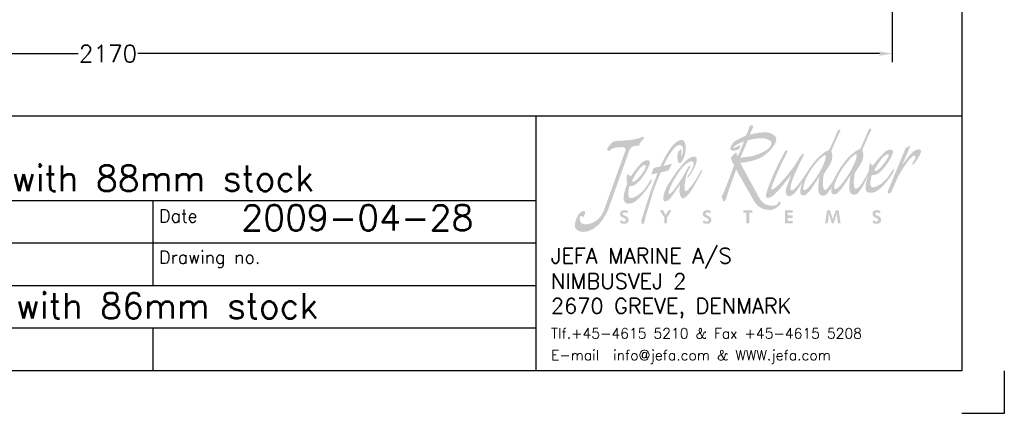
# Model space of a CAD drawing. Extents: x -2890 to 290, y -788 to 1362.
# Tile 3 of 5: x -867 to 290, y -788 to -325. Entities that reach past the tile are written whole.
import ezdxf

# ---------------------------------------------------------------- set-up
doc = ezdxf.new("R2010")
doc.units = 0
doc.header["$LTSCALE"] = 1.5
doc.header["$PDMODE"] = 2
doc.header["$PDSIZE"] = 5
doc.layers.get('0').update_dxf_attribs({"linetype": 'CONTINUOUS'})
doc.layers.get('DEFPOINTS').update_dxf_attribs({"linetype": 'CONTINUOUS'})
doc.layers.add('DIMS', color=7, linetype='CONTINUOUS', lineweight=15)
doc.layers.add('RAMME', color=7, linetype='CONTINUOUS')
doc.styles.add('ROMANS', font='romans')
doc.dimstyles.new('Text 20', dxfattribs={"dimtxt": 20, "dimasz": 15, "dimexe": 10, "dimexo": 0, "dimgap": 0, "dimtad": 0, "dimdsep": 46, "dimtxsty": 'ROMANS', "dimcen": 10, "dimazin": 2, "dimtfac": 0.65, "dimtofl": 0, "dimtmove": 0, "dimatfit": 0, "dimfxl": 1, "dimtolj": 1, "dimarcsym": 0})

# ---------------------------------------------------------------- blocks, each defined once
blk = doc.blocks.new('jefa rudder logo')
at = {"linetype": 'Continuous', "lineweight": 0}
h = blk.add_hatch(color=182, dxfattribs=at)
edge = h.paths.add_edge_path(flags=16)
edge.add_spline(control_points=[(28.946, 61.153), (29.136, 61.166), (28.946, 60.378), (28.384, 59.431), (28.384, 59.431), (27.823, 58.483), (27.165, 57.709), (26.919, 57.709), (26.919, 57.709), (26.675, 57.709), (26.858, 58.522), (27.417, 59.469), (27.417, 59.469), (27.978, 60.416), (28.791, 61.14), (28.946, 61.153)], knot_values=[0, 0, 0, 0, 0.25, 0.25, 0.25, 0.25, 0.5, 0.5, 0.5, 0.5, 0.75, 0.75, 0.75, 0.75, 1, 1, 1, 1], degree=3, periodic=0)
edge = h.paths.add_edge_path(flags=16)
edge.add_spline(control_points=[(29.952, 57.81), (30.196, 57.81), (30.853, 58.583), (31.415, 59.53), (31.415, 59.53), (31.976, 60.48), (32.167, 61.265), (31.976, 61.252), (31.976, 61.252), (31.821, 61.242), (31.034, 60.498), (30.472, 59.55), (30.472, 59.55), (30.323, 59.296), (29.533, 57.81), (29.952, 57.81)], knot_values=[0, 0, 0, 0, 0.25, 0.25, 0.25, 0.25, 0.5, 0.5, 0.5, 0.5, 0.75, 0.75, 0.75, 0.75, 1, 1, 1, 1], degree=3, periodic=0)
edge = h.paths.add_edge_path()
edge.add_spline(control_points=[(30.173, 59.439), (30.188, 59.472), (30.213, 59.515), (30.241, 59.563), (30.241, 59.563), (30.254, 59.588), (30.262, 59.604), (30.262, 59.604), (30.262, 59.604), (30.262, 59.604), (30.264, 59.604), (30.264, 59.604), (30.264, 59.604), (30.467, 59.947), (30.881, 60.561), (31.186, 60.876), (31.186, 60.876), (31.549, 61.255), (32.212, 61.78), (32.296, 61.689), (32.296, 61.689), (32.38, 61.595), (33.18, 63.561), (33.18, 63.561), (33.18, 63.561), (33.18, 63.561), (33.264, 63.812), (33.404, 63.746), (33.404, 63.746), (33.543, 63.68), (33.49, 63.569), (33.386, 63.429), (33.386, 63.429), (33.284, 63.292), (32.578, 61.638), (32.593, 61.623), (32.593, 61.623), (32.609, 61.608), (32.893, 60.96), (32.418, 60.244), (32.418, 60.244), (31.943, 59.527), (31.859, 59.378), (31.859, 59.378), (31.859, 59.378), (31.859, 59.378), (31.722, 58.514), (31.77, 58.227), (31.77, 58.227), (31.816, 57.955), (31.913, 57.78), (32.055, 57.849), (32.055, 57.849), (32.484, 58.059), (33.035, 59.223), (33.266, 59.654), (33.266, 59.654), (33.244, 59.898), (33.279, 60.124), (33.325, 60.389), (33.325, 60.389), (33.409, 60.272), (33.48, 60.185), (33.647, 60.14), (33.647, 60.14), (33.983, 60.607), (34.623, 61.364), (34.968, 61.58), (34.968, 61.58), (35.311, 61.793), (35.664, 61.704), (35.603, 61.41), (35.603, 61.41), (35.491, 60.848), (34.303, 58.946), (33.533, 59.19), (33.533, 59.19), (33.454, 59.047), (33.193, 57.983), (33.609, 57.991), (33.609, 57.991), (34.023, 57.996), (34.646, 58.39), (35.141, 59.058), (35.141, 59.058), (35.636, 59.728), (35.555, 59.766), (35.662, 59.774), (35.662, 59.774), (35.768, 59.779), (35.697, 59.568), (35.524, 59.281), (35.524, 59.281), (35.354, 59.002), (34.366, 57.602), (33.67, 57.485), (33.67, 57.485), (33.005, 57.358), (32.921, 57.655), (32.911, 57.986), (32.911, 57.986), (32.903, 58.288), (33.025, 58.743), (33.244, 59.263), (33.244, 59.263), (33.244, 59.263), (32.756, 58.306), (32.756, 58.306), (32.756, 58.306), (32.756, 58.306), (32.25, 57.401), (31.999, 57.31), (31.999, 57.31), (31.745, 57.216), (31.471, 57.272), (31.364, 57.589), (31.364, 57.589), (31.26, 57.904), (31.405, 59.256), (31.458, 59.22), (31.458, 59.22), (31.458, 59.22), (30.711, 57.97), (30.432, 57.691), (30.432, 57.691), (30.152, 57.412), (29.969, 57.16), (29.66, 57.366), (29.66, 57.366), (29.527, 57.452), (29.535, 57.724), (29.606, 58.047), (29.606, 58.047), (29.456, 57.782), (29.152, 57.277), (28.966, 57.208), (28.966, 57.208), (28.715, 57.117), (28.438, 57.173), (28.334, 57.488), (28.334, 57.488), (28.23, 57.803), (28.372, 59.154), (28.428, 59.118), (28.428, 59.118), (28.428, 59.118), (27.681, 57.871), (27.402, 57.592), (27.402, 57.592), (27.122, 57.313), (26.939, 57.061), (26.629, 57.264), (26.629, 57.264), (26.426, 57.396), (26.551, 57.965), (26.728, 58.476), (26.728, 58.476), (26.518, 58.151), (26.104, 57.531), (25.913, 57.368), (25.913, 57.368), (25.651, 57.147), (25.458, 57.089), (25.321, 57.13), (25.321, 57.13), (25.161, 57.175), (25.029, 57.483), (25.121, 57.772), (25.121, 57.772), (25.212, 58.064), (25.624, 59.207), (25.624, 59.207), (25.624, 59.207), (25.624, 59.207), (24.729, 58.052), (24.417, 57.721), (24.417, 57.721), (24.107, 57.389), (23.815, 57.109), (23.655, 57.028), (23.655, 57.028), (23.495, 56.947), (23.101, 56.838), (23.162, 57.229), (23.162, 57.229), (23.223, 57.62), (23.713, 58.824), (23.906, 59.276), (23.906, 59.276), (24.1, 59.731), (24.834, 61.173), (24.94, 61.359), (24.94, 61.359), (25.029, 61.519), (25.113, 61.793), (25.291, 61.514), (25.291, 61.514), (25.291, 61.514), (24.628, 60.241), (24.267, 59.378), (24.267, 59.378), (23.906, 58.514), (23.754, 58.163), (23.724, 58.021), (23.724, 58.021), (23.696, 57.882), (23.665, 57.752), (23.764, 57.772), (23.764, 57.772), (24.239, 57.866), (25.448, 59.421), (25.773, 59.845), (25.773, 59.845), (26.055, 60.239), (26.421, 60.876), (26.477, 60.945), (26.477, 60.945), (26.607, 61.105), (26.726, 61.356), (26.827, 61.275), (26.827, 61.275), (26.927, 61.196), (26.838, 61.074), (26.746, 60.914), (26.746, 60.914), (26.657, 60.754), (25.809, 58.961), (25.692, 58.534), (25.692, 58.534), (25.583, 58.133), (25.512, 57.963), (25.552, 57.831), (25.552, 57.831), (25.593, 57.701), (25.682, 57.561), (26.035, 57.922), (26.035, 57.922), (26.883, 58.793), (27.335, 59.926), (28.156, 60.777), (28.156, 60.777), (28.519, 61.153), (29.182, 61.679), (29.266, 61.587), (29.266, 61.587), (29.35, 61.496), (30.15, 63.459), (30.15, 63.459), (30.15, 63.459), (30.15, 63.459), (30.234, 63.711), (30.373, 63.647), (30.373, 63.647), (30.513, 63.581), (30.457, 63.47), (30.356, 63.33), (30.356, 63.33), (30.251, 63.19), (29.548, 61.537), (29.563, 61.521), (29.563, 61.521), (29.578, 61.506), (29.863, 60.861), (29.385, 60.145), (29.385, 60.145), (28.91, 59.426), (28.826, 59.276), (28.826, 59.276), (28.826, 59.276), (28.826, 59.276), (28.687, 58.407), (28.745, 58.123), (28.745, 58.123), (28.801, 57.843), (28.892, 57.683), (29.022, 57.749), (29.022, 57.749), (29.154, 57.815), (29.591, 58.392), (29.713, 58.598), (29.713, 58.598), (29.748, 58.659), (29.812, 58.773), (29.886, 58.905), (29.886, 58.905), (30.015, 59.225), (30.145, 59.461), (30.173, 59.439)], knot_values=[0, 0, 0, 0, 0.013889, 0.013889, 0.013889, 0.013889, 0.027778, 0.027778, 0.027778, 0.027778, 0.041667, 0.041667, 0.041667, 0.041667, 0.055556, 0.055556, 0.055556, 0.055556, 0.069444, 0.069444, 0.069444, 0.069444, 0.083333, 0.083333, 0.083333, 0.083333, 0.097222, 0.097222, 0.097222, 0.097222, 0.111111, 0.111111, 0.111111, 0.111111, 0.125, 0.125, 0.125, 0.125, 0.138889, 0.138889, 0.138889, 0.138889, 0.152778, 0.152778, 0.152778, 0.152778, 0.166667, 0.166667, 0.166667, 0.166667, 0.180556, 0.180556, 0.180556, 0.180556, 0.194444, 0.194444, 0.194444, 0.194444, 0.208333, 0.208333, 0.208333, 0.208333, 0.222222, 0.222222, 0.222222, 0.222222, 0.236111, 0.236111, 0.236111, 0.236111, 0.25, 0.25, 0.25, 0.25, 0.263889, 0.263889, 0.263889, 0.263889, 0.277778, 0.277778, 0.277778, 0.277778, 0.291667, 0.291667, 0.291667, 0.291667, 0.305556, 0.305556, 0.305556, 0.305556, 0.319444, 0.319444, 0.319444, 0.319444, 0.333333, 0.333333, 0.333333, 0.333333, 0.347222, 0.347222, 0.347222, 0.347222, 0.361111, 0.361111, 0.361111, 0.361111, 0.375, 0.375, 0.375, 0.375, 0.388889, 0.388889, 0.388889, 0.388889, 0.402778, 0.402778, 0.402778, 0.402778, 0.416667, 0.416667, 0.416667, 0.416667, 0.430556, 0.430556, 0.430556, 0.430556, 0.444444, 0.444444, 0.444444, 0.444444, 0.458333, 0.458333, 0.458333, 0.458333, 0.472222, 0.472222, 0.472222, 0.472222, 0.486111, 0.486111, 0.486111, 0.486111, 0.5, 0.5, 0.5, 0.5, 0.513889, 0.513889, 0.513889, 0.513889, 0.527778, 0.527778, 0.527778, 0.527778, 0.541667, 0.541667, 0.541667, 0.541667, 0.555556, 0.555556, 0.555556, 0.555556, 0.569444, 0.569444, 0.569444, 0.569444, 0.583333, 0.583333, 0.583333, 0.583333, 0.597222, 0.597222, 0.597222, 0.597222, 0.611111, 0.611111, 0.611111, 0.611111, 0.625, 0.625, 0.625, 0.625, 0.638889, 0.638889, 0.638889, 0.638889, 0.652778, 0.652778, 0.652778, 0.652778, 0.666667, 0.666667, 0.666667, 0.666667, 0.680556, 0.680556, 0.680556, 0.680556, 0.694444, 0.694444, 0.694444, 0.694444, 0.708333, 0.708333, 0.708333, 0.708333, 0.722222, 0.722222, 0.722222, 0.722222, 0.736111, 0.736111, 0.736111, 0.736111, 0.75, 0.75, 0.75, 0.75, 0.763889, 0.763889, 0.763889, 0.763889, 0.777778, 0.777778, 0.777778, 0.777778, 0.791667, 0.791667, 0.791667, 0.791667, 0.805556, 0.805556, 0.805556, 0.805556, 0.819444, 0.819444, 0.819444, 0.819444, 0.833333, 0.833333, 0.833333, 0.833333, 0.847222, 0.847222, 0.847222, 0.847222, 0.861111, 0.861111, 0.861111, 0.861111, 0.875, 0.875, 0.875, 0.875, 0.888889, 0.888889, 0.888889, 0.888889, 0.902778, 0.902778, 0.902778, 0.902778, 0.916667, 0.916667, 0.916667, 0.916667, 0.930556, 0.930556, 0.930556, 0.930556, 0.944444, 0.944444, 0.944444, 0.944444, 0.958333, 0.958333, 0.958333, 0.958333, 0.972222, 0.972222, 0.972222, 0.972222, 0.986111, 0.986111, 0.986111, 0.986111, 1, 1, 1, 1], degree=3, periodic=0)
edge = h.paths.add_edge_path(flags=16)
edge.add_spline(control_points=[(33.762, 59.68), (33.762, 59.68), (34.341, 60.698), (34.681, 60.998), (34.681, 60.998), (35.022, 61.295), (35.265, 61.331), (35.159, 60.998), (35.159, 60.998), (35.103, 60.825), (33.983, 59.182), (33.762, 59.68)], knot_values=[0, 0, 0, 0, 0.333333, 0.333333, 0.333333, 0.333333, 0.666667, 0.666667, 0.666667, 0.666667, 1, 1, 1, 1], degree=3, periodic=0)
edge = h.paths.add_edge_path()
edge.add_spline(control_points=[(21.222, 63.066), (21.222, 63.066), (21.486, 63.701), (21.486, 63.701), (21.486, 63.701), (21.486, 63.701), (21.501, 63.853), (21.544, 63.937), (21.544, 63.937), (21.587, 64.021), (21.74, 64.115), (21.798, 64.082), (21.798, 64.082), (21.857, 64.046), (21.984, 63.962), (21.9, 63.828), (21.9, 63.828), (21.816, 63.693), (21.577, 63.16), (21.577, 63.16), (21.577, 63.16), (21.577, 63.16), (22.982, 63.513), (23.49, 63.327), (23.49, 63.327), (23.998, 63.142), (24.371, 62.921), (24.067, 62.296), (24.067, 62.296), (23.762, 61.669), (22.931, 60.907), (22.078, 60.663), (22.078, 60.663), (21.222, 60.416), (20.648, 60.391), (20.648, 60.391), (20.648, 60.391), (20.648, 60.391), (22.459, 57.059), (22.459, 57.059), (22.459, 57.059), (22.865, 56.309), (23.259, 56.251), (23.51, 56.22), (23.51, 56.22), (23.785, 56.187), (24.107, 56.154), (24.262, 56.319), (24.262, 56.319), (24.361, 56.426), (24.364, 56.581), (24.448, 56.591), (24.448, 56.591), (24.531, 56.599), (24.684, 56.472), (24.575, 56.345), (24.575, 56.345), (24.465, 56.218), (24.016, 55.778), (23.627, 55.778), (23.627, 55.778), (23.236, 55.778), (22.469, 55.809), (21.984, 56.667), (21.984, 56.667), (21.984, 56.667), (20.251, 59.731), (20.251, 59.731), (20.251, 59.731), (20.251, 59.731), (19.479, 57.572), (19.479, 57.572), (19.479, 57.572), (19.479, 57.572), (19.319, 57.013), (19.258, 56.835), (19.258, 56.835), (19.2, 56.657), (19.116, 56.573), (19.04, 56.617), (19.04, 56.617), (18.964, 56.657), (18.92, 56.911), (18.87, 56.972), (18.87, 56.972), (18.819, 57.031), (18.766, 57.13), (18.862, 57.158), (18.862, 57.158), (18.959, 57.186), (20.076, 60.14), (20.041, 60.168), (20.041, 60.168), (19.98, 60.213), (19.7, 60.836), (19.741, 60.891), (19.741, 60.891), (19.893, 61.095), (20.061, 61.278), (20.259, 61.415), (20.259, 61.415), (20.295, 61.283), (20.343, 61.151), (20.401, 61.018), (20.401, 61.018), (20.401, 61.018), (21.036, 62.499), (21.036, 62.499), (21.036, 62.499), (21.036, 62.499), (20.521, 62.311), (20.361, 62.202), (20.361, 62.202), (20.198, 62.093), (19.929, 61.93), (19.944, 61.879), (19.944, 61.879), (19.962, 61.829), (20.208, 61.897), (20.35, 61.981), (20.35, 61.981), (20.495, 62.067), (20.63, 62.177), (20.648, 62.057), (20.648, 62.057), (20.663, 61.94), (20.579, 61.661), (20.249, 61.61), (20.249, 61.61), (19.919, 61.559), (19.733, 61.6), (19.69, 61.745), (19.69, 61.745), (19.649, 61.89), (19.853, 62.372), (20.223, 62.575), (20.223, 62.575), (20.597, 62.779), (21.222, 63.066), (21.222, 63.066)], knot_values=[0, 0, 0, 0, 0.028571, 0.028571, 0.028571, 0.028571, 0.057143, 0.057143, 0.057143, 0.057143, 0.085714, 0.085714, 0.085714, 0.085714, 0.114286, 0.114286, 0.114286, 0.114286, 0.142857, 0.142857, 0.142857, 0.142857, 0.171429, 0.171429, 0.171429, 0.171429, 0.2, 0.2, 0.2, 0.2, 0.228571, 0.228571, 0.228571, 0.228571, 0.257143, 0.257143, 0.257143, 0.257143, 0.285714, 0.285714, 0.285714, 0.285714, 0.314286, 0.314286, 0.314286, 0.314286, 0.342857, 0.342857, 0.342857, 0.342857, 0.371429, 0.371429, 0.371429, 0.371429, 0.4, 0.4, 0.4, 0.4, 0.428571, 0.428571, 0.428571, 0.428571, 0.457143, 0.457143, 0.457143, 0.457143, 0.485714, 0.485714, 0.485714, 0.485714, 0.514286, 0.514286, 0.514286, 0.514286, 0.542857, 0.542857, 0.542857, 0.542857, 0.571429, 0.571429, 0.571429, 0.571429, 0.6, 0.6, 0.6, 0.6, 0.628571, 0.628571, 0.628571, 0.628571, 0.657143, 0.657143, 0.657143, 0.657143, 0.685714, 0.685714, 0.685714, 0.685714, 0.714286, 0.714286, 0.714286, 0.714286, 0.742857, 0.742857, 0.742857, 0.742857, 0.771429, 0.771429, 0.771429, 0.771429, 0.8, 0.8, 0.8, 0.8, 0.828571, 0.828571, 0.828571, 0.828571, 0.857143, 0.857143, 0.857143, 0.857143, 0.885714, 0.885714, 0.885714, 0.885714, 0.914286, 0.914286, 0.914286, 0.914286, 0.942857, 0.942857, 0.942857, 0.942857, 0.971429, 0.971429, 0.971429, 0.971429, 1, 1, 1, 1], degree=3, periodic=0)
edge = h.paths.add_edge_path(flags=16)
edge.add_spline(control_points=[(20.655, 60.881), (20.655, 60.881), (21.399, 62.591), (21.399, 62.591), (21.399, 62.591), (21.412, 62.621), (22.629, 62.911), (23.109, 62.761), (23.109, 62.761), (23.592, 62.611), (23.856, 62.474), (23.609, 62.024), (23.609, 62.024), (23.363, 61.575), (22.263, 61.153), (21.918, 61.077), (21.918, 61.077), (21.57, 61.001), (20.655, 60.881), (20.655, 60.881)], knot_values=[0, 0, 0, 0, 0.2, 0.2, 0.2, 0.2, 0.4, 0.4, 0.4, 0.4, 0.6, 0.6, 0.6, 0.6, 0.8, 0.8, 0.8, 0.8, 1, 1, 1, 1], degree=3, periodic=0)
edge = h.paths.add_edge_path()
edge.add_spline(control_points=[(35.1, 57.64), (35.1, 57.64), (36.843, 61.852), (36.843, 61.852), (36.843, 61.852), (36.843, 61.852), (37.153, 62.019), (37.153, 62.019), (37.153, 62.019), (37.153, 62.019), (37.29, 62.103), (37.249, 61.956), (37.249, 61.956), (37.211, 61.808), (36.477, 60.162), (36.477, 60.162), (36.477, 60.162), (36.477, 60.162), (37.437, 61.491), (37.785, 61.628), (37.785, 61.628), (38.156, 61.77), (38.402, 61.752), (38.324, 61.42), (38.324, 61.42), (38.245, 61.09), (37.689, 60.274), (37.602, 60.228), (37.602, 60.228), (37.513, 60.18), (37.442, 60.279), (37.442, 60.279), (37.442, 60.279), (37.442, 60.279), (37.63, 60.533), (37.683, 60.645), (37.683, 60.645), (37.734, 60.754), (37.823, 60.937), (37.8, 61.023), (37.8, 61.023), (37.628, 61.666), (36.165, 59.2), (36.111, 59.07), (36.111, 59.07), (36.111, 59.07), (35.438, 57.539), (35.438, 57.539), (35.438, 57.539), (35.375, 57.396), (35.174, 57.374), (35.115, 57.404), (35.115, 57.404), (35.057, 57.434), (35.07, 57.569), (35.1, 57.64)], knot_values=[0, 0, 0, 0, 0.071429, 0.071429, 0.071429, 0.071429, 0.142857, 0.142857, 0.142857, 0.142857, 0.214286, 0.214286, 0.214286, 0.214286, 0.285714, 0.285714, 0.285714, 0.285714, 0.357143, 0.357143, 0.357143, 0.357143, 0.428571, 0.428571, 0.428571, 0.428571, 0.5, 0.5, 0.5, 0.5, 0.571429, 0.571429, 0.571429, 0.571429, 0.642857, 0.642857, 0.642857, 0.642857, 0.714286, 0.714286, 0.714286, 0.714286, 0.785714, 0.785714, 0.785714, 0.785714, 0.857143, 0.857143, 0.857143, 0.857143, 0.928571, 0.928571, 0.928571, 0.928571, 1, 1, 1, 1], degree=3, periodic=0)
edge = h.paths.add_edge_path()
edge.add_spline(control_points=[(15.657, 59.299), (15.954, 59.7), (16.322, 60.526), (15.895, 60.531), (15.895, 60.531), (15.682, 60.536), (15.146, 60.315), (14.435, 59.162), (14.435, 59.162), (13.726, 58.009), (13.688, 57.638), (13.655, 57.508), (13.655, 57.508), (13.622, 57.376), (13.696, 57.257), (13.94, 57.49), (13.94, 57.49), (14.186, 57.721), (14.867, 58.755), (15.083, 59.106), (15.083, 59.106), (15.334, 59.52), (15.624, 60.236), (15.745, 60.117), (15.745, 60.117), (15.801, 60.063), (15.702, 59.893), (15.56, 59.627), (15.56, 59.627), (15.281, 59.103), (15.006, 57.401), (15.385, 57.63), (15.385, 57.63), (15.692, 57.818), (16.261, 58.638), (16.469, 59.017), (16.469, 59.017), (16.678, 59.398), (16.784, 59.599), (16.784, 59.599), (16.784, 59.599), (16.784, 59.599), (17.008, 59.875), (16.906, 59.568), (16.906, 59.568), (16.802, 59.263), (15.86, 57.61), (15.636, 57.356), (15.636, 57.356), (15.413, 57.104), (15.128, 56.871), (14.986, 56.901), (14.986, 56.901), (14.844, 56.932), (14.686, 57.338), (14.702, 57.633), (14.702, 57.633), (14.717, 57.925), (14.745, 58.275), (14.745, 58.275), (14.745, 58.275), (14.745, 58.275), (14.186, 57.419), (13.914, 57.036), (13.914, 57.036), (13.64, 56.65), (13.218, 56.497), (13.155, 56.726), (13.155, 56.726), (13.091, 56.954), (13.071, 57.498), (13.879, 58.727), (13.879, 58.727), (14.686, 59.959), (15.347, 60.698), (15.766, 60.899), (15.766, 60.899), (16.187, 61.102), (16.355, 61.013), (16.393, 60.782), (16.393, 60.782), (16.431, 60.549), (16.228, 59.949), (15.936, 59.499), (15.936, 59.499), (15.644, 59.05), (15.578, 58.971), (15.502, 58.958), (15.502, 58.958), (15.392, 58.946), (15.596, 59.215), (15.657, 59.299)], knot_values=[0, 0, 0, 0, 0.043478, 0.043478, 0.043478, 0.043478, 0.086957, 0.086957, 0.086957, 0.086957, 0.130435, 0.130435, 0.130435, 0.130435, 0.173913, 0.173913, 0.173913, 0.173913, 0.217391, 0.217391, 0.217391, 0.217391, 0.26087, 0.26087, 0.26087, 0.26087, 0.304348, 0.304348, 0.304348, 0.304348, 0.347826, 0.347826, 0.347826, 0.347826, 0.391304, 0.391304, 0.391304, 0.391304, 0.434783, 0.434783, 0.434783, 0.434783, 0.478261, 0.478261, 0.478261, 0.478261, 0.521739, 0.521739, 0.521739, 0.521739, 0.565217, 0.565217, 0.565217, 0.565217, 0.608696, 0.608696, 0.608696, 0.608696, 0.652174, 0.652174, 0.652174, 0.652174, 0.695652, 0.695652, 0.695652, 0.695652, 0.73913, 0.73913, 0.73913, 0.73913, 0.782609, 0.782609, 0.782609, 0.782609, 0.826087, 0.826087, 0.826087, 0.826087, 0.869565, 0.869565, 0.869565, 0.869565, 0.913043, 0.913043, 0.913043, 0.913043, 0.956522, 0.956522, 0.956522, 0.956522, 1, 1, 1, 1], degree=3, periodic=0)
edge = h.paths.add_edge_path()
edge.add_spline(control_points=[(12.847, 60.041), (13.198, 60.897), (13.703, 61.671), (13.995, 62.045), (13.995, 62.045), (14.29, 62.415), (14.808, 62.768), (15.09, 62.586), (15.09, 62.586), (15.372, 62.403), (15.385, 61.544), (15.151, 60.945), (15.151, 60.945), (14.915, 60.343), (14.803, 60.371), (14.689, 60.35), (14.689, 60.35), (14.575, 60.33), (14.47, 60.848), (14.503, 61.102), (14.503, 61.102), (14.539, 61.359), (14.613, 61.628), (14.783, 61.686), (14.783, 61.686), (14.953, 61.745), (14.915, 61.557), (14.884, 61.356), (14.884, 61.356), (14.856, 61.156), (14.9, 60.978), (14.9, 60.978), (14.9, 60.978), (14.9, 60.978), (15.133, 61.521), (15.062, 61.821), (15.062, 61.821), (14.989, 62.118), (14.658, 62.334), (14.191, 61.826), (14.191, 61.826), (13.726, 61.318), (13.368, 60.564), (13.129, 60.091), (13.129, 60.091), (13.129, 60.091), (13.983, 60.295), (13.983, 60.295), (13.983, 60.295), (13.983, 60.295), (13.625, 59.637), (13.625, 59.637), (13.625, 59.637), (13.625, 59.637), (12.875, 59.446), (12.875, 59.446), (12.875, 59.446), (12.875, 59.446), (12.273, 58.115), (11.956, 57.008), (11.956, 57.008), (11.636, 55.9), (11.321, 54.884), (11.303, 54.737), (11.303, 54.737), (11.285, 54.592), (11.201, 54.364), (11.11, 54.384), (11.11, 54.384), (11.019, 54.404), (10.96, 54.526), (10.98, 54.714), (10.98, 54.714), (11.003, 54.902), (11.73, 57.117), (11.808, 57.381), (11.808, 57.381), (11.887, 57.643), (12.563, 59.395), (12.563, 59.395), (12.563, 59.395), (12.563, 59.395), (11.923, 59.245), (11.923, 59.245), (11.923, 59.245), (11.923, 59.245), (12.177, 59.888), (12.177, 59.888), (12.177, 59.888), (12.177, 59.888), (12.847, 60.041), (12.847, 60.041)], knot_values=[0, 0, 0, 0, 0.043478, 0.043478, 0.043478, 0.043478, 0.086957, 0.086957, 0.086957, 0.086957, 0.130435, 0.130435, 0.130435, 0.130435, 0.173913, 0.173913, 0.173913, 0.173913, 0.217391, 0.217391, 0.217391, 0.217391, 0.26087, 0.26087, 0.26087, 0.26087, 0.304348, 0.304348, 0.304348, 0.304348, 0.347826, 0.347826, 0.347826, 0.347826, 0.391304, 0.391304, 0.391304, 0.391304, 0.434783, 0.434783, 0.434783, 0.434783, 0.478261, 0.478261, 0.478261, 0.478261, 0.521739, 0.521739, 0.521739, 0.521739, 0.565217, 0.565217, 0.565217, 0.565217, 0.608696, 0.608696, 0.608696, 0.608696, 0.652174, 0.652174, 0.652174, 0.652174, 0.695652, 0.695652, 0.695652, 0.695652, 0.73913, 0.73913, 0.73913, 0.73913, 0.782609, 0.782609, 0.782609, 0.782609, 0.826087, 0.826087, 0.826087, 0.826087, 0.869565, 0.869565, 0.869565, 0.869565, 0.913043, 0.913043, 0.913043, 0.913043, 0.956522, 0.956522, 0.956522, 0.956522, 1, 1, 1, 1], degree=3, periodic=0)
edge = h.paths.add_edge_path()
edge.add_spline(control_points=[(9.576, 59.296), (9.662, 59.185), (9.799, 59.139), (9.97, 59.098), (9.97, 59.098), (10.287, 59.573), (10.841, 60.302), (11.179, 60.526), (11.179, 60.526), (11.514, 60.749), (11.869, 60.67), (11.821, 60.376), (11.821, 60.376), (11.773, 60.084), (11.123, 58.844), (10.597, 58.44), (10.597, 58.44), (10.351, 58.25), (10.157, 58.026), (9.827, 58.118), (9.827, 58.118), (9.754, 57.975), (9.533, 56.916), (9.947, 56.934), (9.947, 56.934), (10.361, 56.954), (10.97, 57.361), (11.443, 58.039), (11.443, 58.039), (11.913, 58.715), (11.831, 58.75), (11.938, 58.76), (11.938, 58.76), (12.045, 58.771), (11.994, 58.55), (11.816, 58.27), (11.816, 58.27), (11.638, 57.988), (10.688, 56.581), (10.025, 56.436), (10.025, 56.436), (9.362, 56.291), (9.268, 56.584), (9.248, 56.909), (9.248, 56.909), (9.225, 57.236), (9.357, 57.749), (9.594, 58.334), (9.594, 58.334), (9.497, 58.671), (9.528, 58.951), (9.576, 59.296)], knot_values=[0, 0, 0, 0, 0.076923, 0.076923, 0.076923, 0.076923, 0.153846, 0.153846, 0.153846, 0.153846, 0.230769, 0.230769, 0.230769, 0.230769, 0.307692, 0.307692, 0.307692, 0.307692, 0.384615, 0.384615, 0.384615, 0.384615, 0.461538, 0.461538, 0.461538, 0.461538, 0.538462, 0.538462, 0.538462, 0.538462, 0.615385, 0.615385, 0.615385, 0.615385, 0.692308, 0.692308, 0.692308, 0.692308, 0.769231, 0.769231, 0.769231, 0.769231, 0.846154, 0.846154, 0.846154, 0.846154, 0.923077, 0.923077, 0.923077, 0.923077, 1, 1, 1, 1], degree=3, periodic=0)
edge = h.paths.add_edge_path(flags=16)
edge.add_spline(control_points=[(10.038, 58.611), (10.038, 58.611), (10.582, 59.637), (10.912, 59.941), (10.912, 59.941), (11.242, 60.249), (11.486, 60.289), (11.389, 59.957), (11.389, 59.957), (11.295, 59.624), (10.701, 58.837), (10.465, 58.679), (10.465, 58.679), (10.272, 58.55), (10.102, 58.476), (10.038, 58.611)], knot_values=[0, 0, 0, 0, 0.25, 0.25, 0.25, 0.25, 0.5, 0.5, 0.5, 0.5, 0.75, 0.75, 0.75, 0.75, 1, 1, 1, 1], degree=3, periodic=0)
edge = h.paths.add_edge_path()
edge.add_spline(control_points=[(9.215, 61.933), (8.862, 61.887), (8.435, 61.956), (8.128, 61.773), (8.128, 61.773), (7.968, 61.679), (7.892, 61.557), (7.808, 61.549), (7.808, 61.549), (7.727, 61.542), (7.564, 61.671), (7.645, 61.793), (7.645, 61.793), (7.729, 61.915), (7.971, 62.304), (8.133, 62.408), (8.133, 62.408), (8.298, 62.509), (8.532, 62.545), (8.735, 62.547), (8.735, 62.547), (8.938, 62.55), (10.025, 62.626), (10.391, 62.713), (10.391, 62.713), (10.757, 62.799), (11.097, 62.923), (11.097, 62.923), (11.097, 62.923), (11.097, 62.923), (11.234, 63.01), (11.232, 62.868), (11.232, 62.868), (11.229, 62.728), (10.869, 62.393), (10.825, 62.271), (10.825, 62.271), (10.782, 62.149), (10.841, 62.037), (10.617, 62.075), (10.617, 62.075), (10.394, 62.111), (9.944, 61.999), (9.83, 61.679), (9.83, 61.679), (9.83, 61.679), (7.714, 55.781), (7.714, 55.781), (7.714, 55.781), (7.597, 55.456), (6.871, 54.011), (5.832, 53.713), (5.832, 53.713), (4.793, 53.416), (4.465, 53.917), (4.468, 54.257), (4.468, 54.257), (4.473, 54.6), (4.691, 55.237), (4.93, 55.453), (4.93, 55.453), (5.171, 55.672), (5.504, 55.796), (5.479, 55.555), (5.479, 55.555), (5.456, 55.314), (5.291, 54.958), (5.202, 55.113), (5.202, 55.113), (5.11, 55.265), (5.034, 55.207), (4.971, 55.065), (4.971, 55.065), (4.907, 54.922), (4.902, 54.409), (5.408, 54.376), (5.408, 54.376), (5.916, 54.343), (6.901, 54.58), (7.333, 55.786), (7.333, 55.786), (7.333, 55.786), (9.444, 61.681), (9.444, 61.681), (9.444, 61.681), (9.497, 61.826), (9.215, 61.933), (9.215, 61.933)], knot_values=[0, 0, 0, 0, 0.045455, 0.045455, 0.045455, 0.045455, 0.090909, 0.090909, 0.090909, 0.090909, 0.136364, 0.136364, 0.136364, 0.136364, 0.181818, 0.181818, 0.181818, 0.181818, 0.227273, 0.227273, 0.227273, 0.227273, 0.272727, 0.272727, 0.272727, 0.272727, 0.318182, 0.318182, 0.318182, 0.318182, 0.363636, 0.363636, 0.363636, 0.363636, 0.409091, 0.409091, 0.409091, 0.409091, 0.454545, 0.454545, 0.454545, 0.454545, 0.5, 0.5, 0.5, 0.5, 0.545455, 0.545455, 0.545455, 0.545455, 0.590909, 0.590909, 0.590909, 0.590909, 0.636364, 0.636364, 0.636364, 0.636364, 0.681818, 0.681818, 0.681818, 0.681818, 0.727273, 0.727273, 0.727273, 0.727273, 0.772727, 0.772727, 0.772727, 0.772727, 0.818182, 0.818182, 0.818182, 0.818182, 0.863636, 0.863636, 0.863636, 0.863636, 0.909091, 0.909091, 0.909091, 0.909091, 0.954545, 0.954545, 0.954545, 0.954545, 1, 1, 1, 1], degree=3, periodic=0)
h = blk.add_hatch(color=8, dxfattribs=at)
edge = h.paths.add_edge_path()
edge.add_spline(control_points=[(33.574, 54.61), (33.574, 54.61), (33.726, 54.783), (33.726, 54.783), (33.726, 54.783), (33.746, 54.734), (33.777, 54.699), (33.82, 54.671), (33.82, 54.671), (33.861, 54.643), (33.909, 54.63), (33.962, 54.63), (33.962, 54.63), (34.026, 54.63), (34.077, 54.646), (34.115, 54.676), (34.115, 54.676), (34.153, 54.707), (34.171, 54.747), (34.171, 54.798), (34.171, 54.798), (34.171, 54.859), (34.11, 54.92), (33.985, 54.978), (33.985, 54.978), (33.945, 54.999), (33.914, 55.014), (33.889, 55.027), (33.889, 55.027), (33.777, 55.085), (33.701, 55.141), (33.658, 55.197), (33.658, 55.197), (33.614, 55.253), (33.592, 55.319), (33.592, 55.397), (33.592, 55.397), (33.592, 55.502), (33.635, 55.588), (33.718, 55.656), (33.718, 55.656), (33.802, 55.725), (33.909, 55.758), (34.044, 55.758), (34.044, 55.758), (34.12, 55.758), (34.188, 55.745), (34.244, 55.717), (34.244, 55.717), (34.3, 55.692), (34.351, 55.649), (34.392, 55.59), (34.392, 55.59), (34.392, 55.59), (34.232, 55.435), (34.232, 55.435), (34.232, 55.435), (34.211, 55.474), (34.186, 55.502), (34.155, 55.519), (34.155, 55.519), (34.122, 55.537), (34.084, 55.547), (34.039, 55.547), (34.039, 55.547), (33.985, 55.547), (33.942, 55.535), (33.909, 55.507), (33.909, 55.507), (33.876, 55.479), (33.858, 55.443), (33.858, 55.4), (33.858, 55.4), (33.858, 55.334), (33.924, 55.27), (34.056, 55.215), (34.056, 55.215), (34.082, 55.204), (34.102, 55.197), (34.117, 55.189), (34.117, 55.189), (34.224, 55.141), (34.305, 55.082), (34.359, 55.021), (34.359, 55.021), (34.409, 54.958), (34.435, 54.887), (34.435, 54.808), (34.435, 54.808), (34.435, 54.689), (34.394, 54.592), (34.313, 54.521), (34.313, 54.521), (34.232, 54.45), (34.12, 54.414), (33.983, 54.414), (33.983, 54.414), (33.884, 54.414), (33.8, 54.43), (33.731, 54.465), (33.731, 54.465), (33.66, 54.498), (33.609, 54.547), (33.574, 54.61)], knot_values=[0, 0, 0, 0, 0.038462, 0.038462, 0.038462, 0.038462, 0.076923, 0.076923, 0.076923, 0.076923, 0.115385, 0.115385, 0.115385, 0.115385, 0.153846, 0.153846, 0.153846, 0.153846, 0.192308, 0.192308, 0.192308, 0.192308, 0.230769, 0.230769, 0.230769, 0.230769, 0.269231, 0.269231, 0.269231, 0.269231, 0.307692, 0.307692, 0.307692, 0.307692, 0.346154, 0.346154, 0.346154, 0.346154, 0.384615, 0.384615, 0.384615, 0.384615, 0.423077, 0.423077, 0.423077, 0.423077, 0.461538, 0.461538, 0.461538, 0.461538, 0.5, 0.5, 0.5, 0.5, 0.538462, 0.538462, 0.538462, 0.538462, 0.576923, 0.576923, 0.576923, 0.576923, 0.615385, 0.615385, 0.615385, 0.615385, 0.653846, 0.653846, 0.653846, 0.653846, 0.692308, 0.692308, 0.692308, 0.692308, 0.730769, 0.730769, 0.730769, 0.730769, 0.769231, 0.769231, 0.769231, 0.769231, 0.807692, 0.807692, 0.807692, 0.807692, 0.846154, 0.846154, 0.846154, 0.846154, 0.884615, 0.884615, 0.884615, 0.884615, 0.923077, 0.923077, 0.923077, 0.923077, 0.961538, 0.961538, 0.961538, 0.961538, 1, 1, 1, 1], degree=3, periodic=0)
edge = h.paths.add_edge_path()
edge.add_spline(control_points=[(28.951, 54.447), (28.951, 54.447), (29.144, 55.728), (29.144, 55.728), (29.144, 55.728), (29.144, 55.728), (29.431, 55.728), (29.431, 55.728), (29.431, 55.728), (29.431, 55.728), (29.677, 54.973), (29.677, 54.973), (29.677, 54.973), (29.682, 54.958), (29.69, 54.935), (29.695, 54.905), (29.695, 54.905), (29.703, 54.874), (29.708, 54.839), (29.713, 54.8), (29.713, 54.8), (29.718, 54.841), (29.723, 54.877), (29.728, 54.907), (29.728, 54.907), (29.733, 54.938), (29.738, 54.961), (29.746, 54.976), (29.746, 54.976), (29.746, 54.976), (29.995, 55.728), (29.995, 55.728), (29.995, 55.728), (29.995, 55.728), (30.279, 55.728), (30.279, 55.728), (30.279, 55.728), (30.279, 55.728), (30.475, 54.447), (30.475, 54.447), (30.475, 54.447), (30.475, 54.447), (30.213, 54.447), (30.213, 54.447), (30.213, 54.447), (30.213, 54.447), (30.122, 55.22), (30.122, 55.22), (30.122, 55.22), (30.114, 55.275), (30.109, 55.321), (30.107, 55.349), (30.107, 55.349), (30.104, 55.377), (30.104, 55.405), (30.104, 55.43), (30.104, 55.43), (30.104, 55.443), (30.104, 55.453), (30.104, 55.461), (30.104, 55.461), (30.104, 55.466), (30.104, 55.474), (30.104, 55.479), (30.104, 55.479), (30.096, 55.428), (30.089, 55.385), (30.081, 55.349), (30.081, 55.349), (30.074, 55.311), (30.066, 55.286), (30.058, 55.265), (30.058, 55.265), (30.058, 55.265), (29.787, 54.447), (29.787, 54.447), (29.787, 54.447), (29.787, 54.447), (29.634, 54.447), (29.634, 54.447), (29.634, 54.447), (29.634, 54.447), (29.367, 55.265), (29.367, 55.265), (29.367, 55.265), (29.365, 55.273), (29.36, 55.296), (29.352, 55.329), (29.352, 55.329), (29.345, 55.364), (29.332, 55.413), (29.319, 55.479), (29.319, 55.479), (29.319, 55.479), (29.319, 55.441), (29.319, 55.441), (29.319, 55.441), (29.319, 55.382), (29.314, 55.309), (29.304, 55.222), (29.304, 55.222), (29.304, 55.222), (29.301, 55.22), (29.301, 55.22), (29.301, 55.22), (29.301, 55.22), (29.21, 54.447), (29.21, 54.447), (29.21, 54.447), (29.21, 54.447), (28.951, 54.447), (28.951, 54.447)], knot_values=[0, 0, 0, 0, 0.035714, 0.035714, 0.035714, 0.035714, 0.071429, 0.071429, 0.071429, 0.071429, 0.107143, 0.107143, 0.107143, 0.107143, 0.142857, 0.142857, 0.142857, 0.142857, 0.178571, 0.178571, 0.178571, 0.178571, 0.214286, 0.214286, 0.214286, 0.214286, 0.25, 0.25, 0.25, 0.25, 0.285714, 0.285714, 0.285714, 0.285714, 0.321429, 0.321429, 0.321429, 0.321429, 0.357143, 0.357143, 0.357143, 0.357143, 0.392857, 0.392857, 0.392857, 0.392857, 0.428571, 0.428571, 0.428571, 0.428571, 0.464286, 0.464286, 0.464286, 0.464286, 0.5, 0.5, 0.5, 0.5, 0.535714, 0.535714, 0.535714, 0.535714, 0.571429, 0.571429, 0.571429, 0.571429, 0.607143, 0.607143, 0.607143, 0.607143, 0.642857, 0.642857, 0.642857, 0.642857, 0.678571, 0.678571, 0.678571, 0.678571, 0.714286, 0.714286, 0.714286, 0.714286, 0.75, 0.75, 0.75, 0.75, 0.785714, 0.785714, 0.785714, 0.785714, 0.821429, 0.821429, 0.821429, 0.821429, 0.857143, 0.857143, 0.857143, 0.857143, 0.892857, 0.892857, 0.892857, 0.892857, 0.928571, 0.928571, 0.928571, 0.928571, 0.964286, 0.964286, 0.964286, 0.964286, 1, 1, 1, 1], degree=3, periodic=0)
edge = h.paths.add_edge_path()
edge.add_spline(control_points=[(25.034, 54.447), (25.034, 54.447), (25.034, 55.728), (25.034, 55.728), (25.034, 55.728), (25.034, 55.728), (25.786, 55.728), (25.786, 55.728), (25.786, 55.728), (25.786, 55.728), (25.786, 55.496), (25.786, 55.496), (25.786, 55.496), (25.786, 55.496), (25.306, 55.496), (25.306, 55.496), (25.306, 55.496), (25.306, 55.496), (25.306, 55.232), (25.306, 55.232), (25.306, 55.232), (25.306, 55.232), (25.786, 55.232), (25.786, 55.232), (25.786, 55.232), (25.786, 55.232), (25.786, 55.001), (25.786, 55.001), (25.786, 55.001), (25.786, 55.001), (25.306, 55.001), (25.306, 55.001), (25.306, 55.001), (25.306, 55.001), (25.306, 54.681), (25.306, 54.681), (25.306, 54.681), (25.306, 54.681), (25.786, 54.681), (25.786, 54.681), (25.786, 54.681), (25.786, 54.681), (25.786, 54.447), (25.786, 54.447), (25.786, 54.447), (25.786, 54.447), (25.034, 54.447), (25.034, 54.447)], knot_values=[0, 0, 0, 0, 0.083333, 0.083333, 0.083333, 0.083333, 0.166667, 0.166667, 0.166667, 0.166667, 0.25, 0.25, 0.25, 0.25, 0.333333, 0.333333, 0.333333, 0.333333, 0.416667, 0.416667, 0.416667, 0.416667, 0.5, 0.5, 0.5, 0.5, 0.583333, 0.583333, 0.583333, 0.583333, 0.666667, 0.666667, 0.666667, 0.666667, 0.75, 0.75, 0.75, 0.75, 0.833333, 0.833333, 0.833333, 0.833333, 0.916667, 0.916667, 0.916667, 0.916667, 1, 1, 1, 1], degree=3, periodic=0)
edge = h.paths.add_edge_path()
edge.add_spline(control_points=[(21.537, 55.496), (21.537, 55.496), (21.537, 54.447), (21.537, 54.447), (21.537, 54.447), (21.537, 54.447), (21.262, 54.447), (21.262, 54.447), (21.262, 54.447), (21.262, 54.447), (21.262, 55.496), (21.262, 55.496), (21.262, 55.496), (21.262, 55.496), (20.947, 55.496), (20.947, 55.496), (20.947, 55.496), (20.947, 55.496), (20.947, 55.728), (20.947, 55.728), (20.947, 55.728), (20.947, 55.728), (21.849, 55.728), (21.849, 55.728), (21.849, 55.728), (21.849, 55.728), (21.849, 55.496), (21.849, 55.496), (21.849, 55.496), (21.849, 55.496), (21.537, 55.496), (21.537, 55.496)], knot_values=[0, 0, 0, 0, 0.125, 0.125, 0.125, 0.125, 0.25, 0.25, 0.25, 0.25, 0.375, 0.375, 0.375, 0.375, 0.5, 0.5, 0.5, 0.5, 0.625, 0.625, 0.625, 0.625, 0.75, 0.75, 0.75, 0.75, 0.875, 0.875, 0.875, 0.875, 1, 1, 1, 1], degree=3, periodic=0)
edge = h.paths.add_edge_path()
edge.add_spline(control_points=[(16.967, 54.61), (16.967, 54.61), (17.12, 54.783), (17.12, 54.783), (17.12, 54.783), (17.14, 54.734), (17.17, 54.699), (17.214, 54.671), (17.214, 54.671), (17.254, 54.643), (17.302, 54.63), (17.356, 54.63), (17.356, 54.63), (17.419, 54.63), (17.47, 54.646), (17.508, 54.676), (17.508, 54.676), (17.546, 54.707), (17.564, 54.747), (17.564, 54.798), (17.564, 54.798), (17.564, 54.859), (17.503, 54.92), (17.379, 54.978), (17.379, 54.978), (17.338, 54.999), (17.305, 55.014), (17.282, 55.027), (17.282, 55.027), (17.17, 55.085), (17.092, 55.141), (17.051, 55.197), (17.051, 55.197), (17.008, 55.253), (16.985, 55.319), (16.985, 55.397), (16.985, 55.397), (16.985, 55.502), (17.028, 55.588), (17.109, 55.656), (17.109, 55.656), (17.193, 55.725), (17.302, 55.758), (17.437, 55.758), (17.437, 55.758), (17.513, 55.758), (17.582, 55.745), (17.638, 55.717), (17.638, 55.717), (17.694, 55.692), (17.742, 55.649), (17.785, 55.59), (17.785, 55.59), (17.785, 55.59), (17.625, 55.435), (17.625, 55.435), (17.625, 55.435), (17.605, 55.474), (17.579, 55.502), (17.549, 55.519), (17.549, 55.519), (17.516, 55.537), (17.478, 55.547), (17.432, 55.547), (17.432, 55.547), (17.379, 55.547), (17.335, 55.535), (17.302, 55.507), (17.302, 55.507), (17.269, 55.479), (17.252, 55.443), (17.252, 55.4), (17.252, 55.4), (17.252, 55.334), (17.318, 55.27), (17.45, 55.215), (17.45, 55.215), (17.475, 55.204), (17.496, 55.197), (17.511, 55.189), (17.511, 55.189), (17.617, 55.141), (17.699, 55.082), (17.752, 55.021), (17.752, 55.021), (17.803, 54.958), (17.828, 54.887), (17.828, 54.808), (17.828, 54.808), (17.828, 54.689), (17.788, 54.592), (17.706, 54.521), (17.706, 54.521), (17.625, 54.45), (17.513, 54.414), (17.376, 54.414), (17.376, 54.414), (17.277, 54.414), (17.193, 54.43), (17.125, 54.465), (17.125, 54.465), (17.054, 54.498), (17.003, 54.547), (16.967, 54.61)], knot_values=[0, 0, 0, 0, 0.038462, 0.038462, 0.038462, 0.038462, 0.076923, 0.076923, 0.076923, 0.076923, 0.115385, 0.115385, 0.115385, 0.115385, 0.153846, 0.153846, 0.153846, 0.153846, 0.192308, 0.192308, 0.192308, 0.192308, 0.230769, 0.230769, 0.230769, 0.230769, 0.269231, 0.269231, 0.269231, 0.269231, 0.307692, 0.307692, 0.307692, 0.307692, 0.346154, 0.346154, 0.346154, 0.346154, 0.384615, 0.384615, 0.384615, 0.384615, 0.423077, 0.423077, 0.423077, 0.423077, 0.461538, 0.461538, 0.461538, 0.461538, 0.5, 0.5, 0.5, 0.5, 0.538462, 0.538462, 0.538462, 0.538462, 0.576923, 0.576923, 0.576923, 0.576923, 0.615385, 0.615385, 0.615385, 0.615385, 0.653846, 0.653846, 0.653846, 0.653846, 0.692308, 0.692308, 0.692308, 0.692308, 0.730769, 0.730769, 0.730769, 0.730769, 0.769231, 0.769231, 0.769231, 0.769231, 0.807692, 0.807692, 0.807692, 0.807692, 0.846154, 0.846154, 0.846154, 0.846154, 0.884615, 0.884615, 0.884615, 0.884615, 0.923077, 0.923077, 0.923077, 0.923077, 0.961538, 0.961538, 0.961538, 0.961538, 1, 1, 1, 1], degree=3, periodic=0)
edge = h.paths.add_edge_path()
edge.add_spline(control_points=[(13.223, 54.447), (13.223, 54.447), (13.223, 55.032), (13.223, 55.032), (13.223, 55.032), (13.223, 55.032), (12.789, 55.728), (12.789, 55.728), (12.789, 55.728), (12.789, 55.728), (13.109, 55.728), (13.109, 55.728), (13.109, 55.728), (13.109, 55.728), (13.299, 55.377), (13.299, 55.377), (13.299, 55.377), (13.31, 55.359), (13.317, 55.336), (13.327, 55.311), (13.327, 55.311), (13.338, 55.283), (13.348, 55.253), (13.358, 55.217), (13.358, 55.217), (13.368, 55.248), (13.376, 55.275), (13.386, 55.301), (13.386, 55.301), (13.396, 55.329), (13.409, 55.354), (13.421, 55.38), (13.421, 55.38), (13.421, 55.38), (13.609, 55.728), (13.609, 55.728), (13.609, 55.728), (13.609, 55.728), (13.929, 55.728), (13.929, 55.728), (13.929, 55.728), (13.929, 55.728), (13.498, 55.032), (13.498, 55.032), (13.498, 55.032), (13.498, 55.032), (13.498, 54.447), (13.498, 54.447), (13.498, 54.447), (13.498, 54.447), (13.223, 54.447), (13.223, 54.447)], knot_values=[0, 0, 0, 0, 0.076923, 0.076923, 0.076923, 0.076923, 0.153846, 0.153846, 0.153846, 0.153846, 0.230769, 0.230769, 0.230769, 0.230769, 0.307692, 0.307692, 0.307692, 0.307692, 0.384615, 0.384615, 0.384615, 0.384615, 0.461538, 0.461538, 0.461538, 0.461538, 0.538462, 0.538462, 0.538462, 0.538462, 0.615385, 0.615385, 0.615385, 0.615385, 0.692308, 0.692308, 0.692308, 0.692308, 0.769231, 0.769231, 0.769231, 0.769231, 0.846154, 0.846154, 0.846154, 0.846154, 0.923077, 0.923077, 0.923077, 0.923077, 1, 1, 1, 1], degree=3, periodic=0)
edge = h.paths.add_edge_path()
edge.add_spline(control_points=[(8.87, 54.61), (8.87, 54.61), (9.022, 54.783), (9.022, 54.783), (9.022, 54.783), (9.04, 54.734), (9.073, 54.699), (9.114, 54.671), (9.114, 54.671), (9.157, 54.643), (9.205, 54.63), (9.258, 54.63), (9.258, 54.63), (9.322, 54.63), (9.373, 54.646), (9.411, 54.676), (9.411, 54.676), (9.446, 54.707), (9.467, 54.747), (9.467, 54.798), (9.467, 54.798), (9.467, 54.859), (9.403, 54.92), (9.279, 54.978), (9.279, 54.978), (9.241, 54.999), (9.207, 55.014), (9.185, 55.027), (9.185, 55.027), (9.073, 55.085), (8.994, 55.141), (8.951, 55.197), (8.951, 55.197), (8.908, 55.253), (8.887, 55.319), (8.887, 55.397), (8.887, 55.397), (8.887, 55.502), (8.928, 55.588), (9.012, 55.656), (9.012, 55.656), (9.096, 55.725), (9.205, 55.758), (9.337, 55.758), (9.337, 55.758), (9.416, 55.758), (9.482, 55.745), (9.538, 55.717), (9.538, 55.717), (9.596, 55.692), (9.644, 55.649), (9.688, 55.59), (9.688, 55.59), (9.688, 55.59), (9.525, 55.435), (9.525, 55.435), (9.525, 55.435), (9.507, 55.474), (9.482, 55.502), (9.449, 55.519), (9.449, 55.519), (9.418, 55.537), (9.38, 55.547), (9.335, 55.547), (9.335, 55.547), (9.281, 55.547), (9.238, 55.535), (9.202, 55.507), (9.202, 55.507), (9.169, 55.479), (9.154, 55.443), (9.154, 55.4), (9.154, 55.4), (9.154, 55.334), (9.22, 55.27), (9.352, 55.215), (9.352, 55.215), (9.378, 55.204), (9.398, 55.197), (9.411, 55.189), (9.411, 55.189), (9.52, 55.141), (9.601, 55.082), (9.652, 55.021), (9.652, 55.021), (9.705, 54.958), (9.731, 54.887), (9.731, 54.808), (9.731, 54.808), (9.731, 54.689), (9.69, 54.592), (9.609, 54.521), (9.609, 54.521), (9.525, 54.45), (9.416, 54.414), (9.279, 54.414), (9.279, 54.414), (9.18, 54.414), (9.096, 54.43), (9.025, 54.465), (9.025, 54.465), (8.956, 54.498), (8.903, 54.547), (8.87, 54.61)], knot_values=[0, 0, 0, 0, 0.038462, 0.038462, 0.038462, 0.038462, 0.076923, 0.076923, 0.076923, 0.076923, 0.115385, 0.115385, 0.115385, 0.115385, 0.153846, 0.153846, 0.153846, 0.153846, 0.192308, 0.192308, 0.192308, 0.192308, 0.230769, 0.230769, 0.230769, 0.230769, 0.269231, 0.269231, 0.269231, 0.269231, 0.307692, 0.307692, 0.307692, 0.307692, 0.346154, 0.346154, 0.346154, 0.346154, 0.384615, 0.384615, 0.384615, 0.384615, 0.423077, 0.423077, 0.423077, 0.423077, 0.461538, 0.461538, 0.461538, 0.461538, 0.5, 0.5, 0.5, 0.5, 0.538462, 0.538462, 0.538462, 0.538462, 0.576923, 0.576923, 0.576923, 0.576923, 0.615385, 0.615385, 0.615385, 0.615385, 0.653846, 0.653846, 0.653846, 0.653846, 0.692308, 0.692308, 0.692308, 0.692308, 0.730769, 0.730769, 0.730769, 0.730769, 0.769231, 0.769231, 0.769231, 0.769231, 0.807692, 0.807692, 0.807692, 0.807692, 0.846154, 0.846154, 0.846154, 0.846154, 0.884615, 0.884615, 0.884615, 0.884615, 0.923077, 0.923077, 0.923077, 0.923077, 0.961538, 0.961538, 0.961538, 0.961538, 1, 1, 1, 1], degree=3, periodic=0)
blk = doc.blocks.new('Rudder-logo 1-1----2004-02-26')
at = {"xscale": 1.199999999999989, "yscale": 1.199999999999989, "zscale": 1.199999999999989}
blk.add_blockref('jefa rudder logo', (-0.79, -48.01), dxfattribs=at)
at = {"color": 182, "style": 'ROMANS'}
for s, height, p in [('JEFA MARINE A/S', 1.8, (1.77, 12.64)), ('NIMBUSVEJ 2', 1.8, (1.77, 9.64)), ('2670 GREVE, DENMARK', 1.8, (1.77, 6.73)), ('Tlf.+45-4615 5210 & Fax +45-4615 5208', 1.2, (1.77, 3.8)), ('E-mail  info@jefa.com & WWW.jefa.com', 1.2, (1.77, 1.24))]:
    blk.add_text(s, height=height, dxfattribs=at).set_placement(p)
blk = doc.blocks.new('*D8')
at = {"layer": 'DEFPOINTS', "color": 0, "transparency": 16777216}
for p in [(157.8, 178.4), (-2012.2, 165.4), (157.8, -365)]:
    blk.add_point(p, dxfattribs=at)
at = {"layer": 'DIMS', "color": 0, "lineweight": -2, "transparency": 16777216}
for p, q in [((157.8, 178.4), (157.8, -375)), ((-2012.2, 165.4), (-2012.2, -375)), ((-1997.2, -365), (-798.2, -365)), ((142.8, -365), (-727.8, -365))]:
    blk.add_line(p, q, dxfattribs=at)
at = {"layer": 'DIMS', "color": 0, "transparency": 16777216}
for points in [[(-1997.2, -362.5), (-1997.2, -367.5), (-2012.2, -365)], [(142.8, -362.5), (142.8, -367.5), (157.8, -365)]]:
    blk.add_solid(points, dxfattribs=at)
at = {"layer": 'DIMS', "color": 0, "transparency": 16777216, "insert": (-763, -365), "char_height": 20, "attachment_point": 5, "style": 'ROMANS'}
blk.add_mtext('\\A1;2170', dxfattribs=at)

msp = doc.modelspace()

# ---------------------------------------------------------------- linework, layer by layer
at = {"layer": 'RAMME'}
for p, q in [((239.5, 1312), (239.5, -738)), ((-1660.5, -438), (239.5, -438)), ((-260.5, -438), (-260.5, -738)), ((-260.5, -538), (-1660.5, -538)), ((-710.5, -538), (-710.5, -638)), ((-260.5, -588), (-1660.5, -588)), ((-260.5, -638), (-1660.5, -638)), ((-260.5, -688), (-1660.5, -688)), ((-710.5, -688), (-710.5, -738)), ((239.5, -738), (-2840.5, -738)), ((289.5, -738), (289.5, -788)), ((289.5, -788), (239.5, -788))]:
    msp.add_line(p, q, dxfattribs=at)

# ---------------------------------------------------------------- block references
at = {"layer": 'RAMME', "xscale": 10, "yscale": 10, "zscale": 10}
msp.add_blockref('Rudder-logo 1-1----2004-02-26', (-260.5, -738), dxfattribs=at)

# ---------------------------------------------------------------- texts
at = {"layer": 'RAMME', "style": 'ROMANS'}
for s, height, p in [('RUD40 with 88mm stock', 30, (-1030.5, -526.571)), ('2009-04-28', 30, (-606.5, -573)), ('Date', 15, (-702.983, -563.379)), ('Drawing no.', 15, (-702.983, -611.951)), ('RUD40 with 86mm stock', 30, (-1025.5, -676.571))]:
    msp.add_text(s, height=height, dxfattribs=at).set_placement(p)

# ---------------------------------------------------------------- dimensions: what is measured, and where the dimension line sits
at = {"layer": 'DIMS'}
dim = msp.add_linear_dim(base=(157.817, -365), p1=(-2012.183, 165.371), p2=(157.817, 178.371), dimstyle='Text 20', dxfattribs=at)
dim.commit()
dim.dimension.update_dxf_attribs({"geometry": '*D8', "text_midpoint": (-763, -365), "dimtype": 160})

doc.saveas('drawing.dxf')
